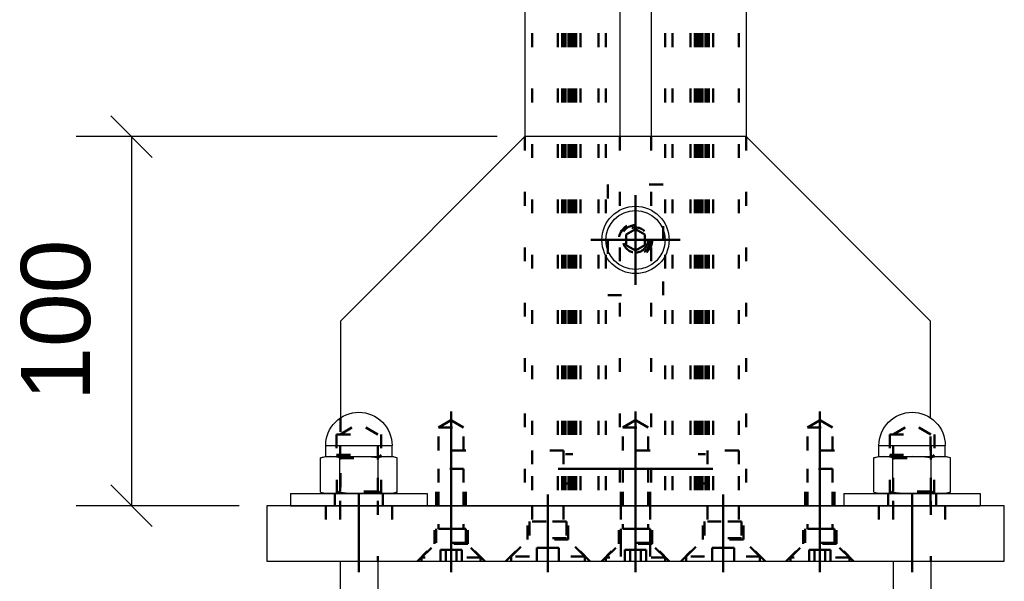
# Model space of a CAD drawing. Header units: millimetres. Extents: x -2 to 418, y -488 to -191.
# Tile 9 of 29: x 106 to 142, y -457 to -437. Entities that reach past the tile are written whole.
import ezdxf

# ---------------------------------------------------------------- set-up
doc = ezdxf.new("R2010")
doc.units = ezdxf.units.MM
doc.linetypes.add('DOT', pattern=[2, 0.5, -1.5])
doc.linetypes.add('STRICHPUNKT2', pattern=[18.5, 10, -4, 0.5, -4])
doc.layers.get('0').update_dxf_attribs({"linetype": 'CONTINUOUS'})
doc.layers.add('DIM49', color=4, linetype='CONTINUOUS')
doc.layers.add('TXT_DIM49', color=2, linetype='CONTINUOUS')
doc.layers.add('LE_ALL', color=7, linetype='CONTINUOUS', lineweight=50)
doc.styles.add('ARIAL', font='arial.ttf')

# ---------------------------------------------------------------- blocks, each defined once
blk = doc.blocks.new('Profiel 60x60_00952', base_point=(130.812, -262.996))
for p, q in [((132.279, -262.996), (132.279, -440.729)), ((124.279, -436.058), (124.279, -440.729)), ((127.712, -436.058), (127.712, -440.729)), ((128.846, -436.058), (128.846, -440.729))]:
    blk.add_line(p, q)
at = {"layer": 'LE_ALL', "color": 3, "linetype": 'DOT'}
for p, q in [((124.546, -262.996), (124.546, -454.062)), ((124.546, -262.996), (124.546, -454.062)), ((125.476, -262.996), (125.476, -454.062)), ((125.626, -262.996), (125.626, -454.062)), ((125.679, -262.996), (125.679, -454.062)), ((125.746, -262.996), (125.746, -454.062)), ((125.854, -262.996), (125.854, -454.062)), ((125.879, -262.996), (125.879, -454.062)), ((125.959, -262.996), (125.959, -454.062)), ((125.972, -262.996), (125.972, -454.062)), ((126.012, -262.996), (126.012, -454.062)), ((126.046, -262.996), (126.046, -454.062)), ((126.132, -262.996), (126.132, -454.062)), ((126.292, -262.996), (126.292, -454.062)), ((126.946, -262.996), (126.946, -454.062)), ((127.212, -262.996), (127.212, -454.062)), ((129.346, -262.996), (129.346, -454.062)), ((129.612, -262.996), (129.612, -454.062)), ((130.266, -262.996), (130.266, -454.062)), ((130.426, -262.996), (130.426, -454.062)), ((130.512, -262.996), (130.512, -454.062)), ((130.546, -262.996), (130.546, -454.062)), ((130.586, -262.996), (130.586, -454.062)), ((130.599, -262.996), (130.599, -454.062)), ((130.679, -262.996), (130.679, -454.062)), ((130.704, -262.996), (130.704, -454.062)), ((130.812, -262.996), (130.812, -454.062)), ((130.879, -262.996), (130.879, -454.062)), ((130.932, -262.996), (130.932, -454.062)), ((131.082, -262.996), (131.082, -454.062)), ((132.012, -262.996), (132.012, -454.062)), ((132.012, -262.996), (132.012, -454.062)), ((124.279, -440.729), (124.279, -454.062)), ((127.712, -440.729), (127.712, -454.062)), ((128.846, -440.729), (128.846, -454.062)), ((132.279, -440.729), (132.279, -454.062)), ((126.012, -452.195), (125.746, -452.195)), ((130.812, -452.195), (130.546, -452.195)), ((126.012, -453.262), (125.746, -453.262)), ((130.812, -453.262), (130.546, -453.262))]:
    blk.add_line(p, q, dxfattribs=at)
blk = doc.blocks.new('_00954', base_point=(131.079, -452.729))
at = {"layer": 'LE_ALL', "color": 1, "linetype": 'STRICHPUNKT2'}
blk.add_line((131.079, -452.729), (125.479, -452.729), dxfattribs=at)
blk = doc.blocks.new('_00953')
blk.add_blockref('_00954', (131.079, -452.729))
blk = doc.blocks.new('Profiel 60x60_00951')
for name, p in [('Profiel 60x60_00952', (130.812, -262.996)), ('_00953', (0, 0))]:
    blk.add_blockref(name, p)
blk = doc.blocks.new('Brede Strip 15x200_00957', base_point=(122.212, -455.445))
blk.add_lwpolyline([(141.612, -456.062), (141.612, -454.062), (114.946, -454.062), (114.946, -456.062)], close=True)
at = {"layer": 'LE_ALL', "color": 3, "linetype": 'DOT'}
for p, q in [((117.079, -454.062), (117.079, -456.062)), ((119.479, -454.062), (119.479, -456.062)), ((122.212, -455.445), (122.212, -454.062)), ((125.846, -455.28), (125.846, -454.062)), ((127.746, -454.062), (127.746, -454.901)), ((128.812, -454.062), (128.812, -454.901)), ((128.879, -455.445), (128.879, -454.062)), ((132.179, -455.28), (132.179, -454.062)), ((135.545, -455.445), (135.545, -454.062)), ((137.079, -454.062), (137.079, -456.062)), ((139.479, -454.062), (139.479, -456.062)), ((122.212, -455.445), (121.012, -455.445)), ((122.829, -456.062), (122.212, -455.445)), ((125.846, -455.28), (124.379, -455.28)), ((126.628, -456.062), (125.846, -455.28)), ((128.879, -455.445), (127.679, -455.445)), ((127.746, -455.401), (127.746, -456.062)), ((128.812, -455.401), (128.812, -456.062)), ((129.496, -456.062), (128.879, -455.445)), ((132.179, -455.28), (130.712, -455.28)), ((132.961, -456.062), (132.179, -455.28)), ((135.545, -455.445), (134.346, -455.445)), ((136.162, -456.062), (135.545, -455.445))]:
    blk.add_line(p, q, dxfattribs=at)
for points in [[(120.396, -456.062), (121.012, -455.445), (121.012, -454.062)], [(123.597, -456.062), (124.379, -455.28), (124.379, -454.062)], [(127.062, -456.062), (127.679, -455.445), (127.679, -454.062)], [(129.93, -456.062), (130.712, -455.28), (130.712, -454.062)], [(133.729, -456.062), (134.346, -455.445), (134.346, -454.062)]]:
    blk.add_lwpolyline(points, dxfattribs=at)
blk = doc.blocks.new('_00959', base_point=(138.279, -453.662))
at = {"layer": 'LE_ALL', "color": 1, "linetype": 'STRICHPUNKT2'}
for p, q in [((118.279, -453.662), (118.279, -456.462)), ((118.279, -453.662), (118.279, -456.462)), ((121.612, -456.462), (121.612, -453.662)), ((121.612, -456.462), (121.612, -453.662)), ((125.112, -456.462), (125.112, -453.662)), ((125.112, -456.462), (125.112, -453.662)), ((128.279, -456.462), (128.279, -453.662)), ((128.279, -456.462), (128.279, -453.662)), ((128.279, -453.795), (128.279, -456.329)), ((131.446, -456.462), (131.446, -453.662)), ((131.446, -456.462), (131.446, -453.662)), ((134.946, -456.462), (134.946, -453.662)), ((134.946, -456.462), (134.946, -453.662)), ((138.279, -453.662), (138.279, -456.462)), ((138.279, -453.662), (138.279, -456.462))]:
    blk.add_line(p, q, dxfattribs=at)
blk = doc.blocks.new('_00958')
blk.add_blockref('_00959', (138.279, -453.662))
blk = doc.blocks.new('Brede Strip 15x200_00956')
for name, p in [('_00958', (0, 0)), ('Brede Strip 15x200_00957', (122.212, -455.445))]:
    blk.add_blockref(name, p)
blk = doc.blocks.new('Carrosseriering M12 (ISO 7093 _ DIN 9021)_00963', base_point=(117.412, -454.062))
for p, q in [((115.812, -453.622), (120.746, -453.622)), ((115.812, -453.622), (115.812, -454.062)), ((120.746, -453.622), (120.746, -454.062)), ((115.812, -454.062), (120.746, -454.062))]:
    blk.add_line(p, q)
at = {"layer": 'LE_ALL', "color": 3, "linetype": 'DOT'}
for p, q in [((117.412, -454.062), (117.412, -453.622)), ((119.146, -454.062), (119.146, -453.622))]:
    blk.add_line(p, q, dxfattribs=at)
blk = doc.blocks.new('Carrosseriering M12 (ISO 7093 _ DIN 9021)_00962')
blk.add_blockref('Carrosseriering M12 (ISO 7093 _ DIN 9021)_00963', (117.412, -454.062))
blk = doc.blocks.new('Hoge dopmoer (DIN 1587)-M12_00965', base_point=(117.471, -452.222))
for p, q in [((117.079, -451.889), (119.479, -451.889)), ((119.665, -452.338), (119.479, -452.289)), ((119.665, -453.572), (119.665, -452.338)), ((116.893, -453.572), (117.079, -453.622)), ((117.24, -453.622), (117.079, -453.622)), ((119.318, -453.622), (118.279, -453.622)), ((119.479, -453.622), (119.318, -453.622)), ((119.665, -453.572), (119.479, -453.622))]:
    blk.add_line(p, q)
blk.add_lwpolyline([(117.079, -452.289), (117.079, -451.889, -0.414214), (118.279, -450.689, -0.414214), (119.479, -451.889)], format="xyb")
for points in [[(116.893, -453.572), (116.893, -452.338), (117.079, -452.289), (117.24, -452.289), (118.279, -452.289), (119.318, -452.289), (119.479, -452.289), (119.479, -451.889)], [(116.893, -453.572), (117.073, -453.61), (117.24, -453.622), (117.407, -453.61), (117.586, -453.572), (117.586, -452.338), (117.407, -452.301), (117.24, -452.289), (117.073, -452.301), (116.893, -452.338)], [(118.972, -453.572), (118.972, -452.338), (118.613, -452.301), (118.279, -452.289), (117.945, -452.301), (117.586, -452.338)], [(119.318, -452.289), (119.151, -452.301), (118.972, -452.338)], [(119.665, -452.338), (119.485, -452.301), (119.318, -452.289)], [(117.586, -453.572), (117.945, -453.61), (118.279, -453.622), (117.24, -453.622)], [(118.279, -453.622), (118.613, -453.61), (118.972, -453.572)], [(118.972, -453.572), (119.151, -453.61), (119.318, -453.622)], [(119.318, -453.622), (119.485, -453.61), (119.665, -453.572)]]:
    blk.add_lwpolyline(points)
at = {"layer": 'LE_ALL', "color": 3, "linetype": 'DOT'}
for p, q in [((117.599, -451.489), (118.279, -451.089)), ((118.959, -451.489), (118.279, -451.089)), ((117.471, -451.489), (119.087, -451.489)), ((117.471, -451.489), (117.471, -452.222)), ((119.087, -451.489), (119.087, -452.222)), ((117.471, -452.222), (119.087, -452.222)), ((117.479, -453.622), (117.479, -452.222)), ((119.079, -453.622), (119.079, -452.222))]:
    blk.add_line(p, q, dxfattribs=at)
blk = doc.blocks.new('GEWINDE_00967', base_point=(117.479, -453.622))
at = {"layer": 'LE_ALL', "color": 3, "linetype": 'DOT'}
for p, q in [((117.479, -453.622), (117.479, -452.222)), ((117.479, -452.222), (117.599, -452.342)), ((117.599, -453.553), (117.599, -452.342)), ((117.599, -452.342), (118.959, -452.342)), ((119.079, -452.222), (118.959, -452.342)), ((118.959, -453.553), (118.959, -452.342)), ((119.079, -453.622), (119.079, -452.222)), ((117.479, -453.622), (117.599, -453.553)), ((118.959, -453.553), (117.599, -453.553)), ((119.079, -453.622), (118.959, -453.553))]:
    blk.add_line(p, q, dxfattribs=at)
blk = doc.blocks.new('GEWINDE_00966')
blk.add_blockref('GEWINDE_00967', (117.479, -453.622))
blk = doc.blocks.new('Hoge dopmoer (DIN 1587)-M12_00964')
for name, p in [('Hoge dopmoer (DIN 1587)-M12_00965', (117.471, -452.222)), ('GEWINDE_00966', (0, 0))]:
    blk.add_blockref(name, p)
blk = doc.blocks.new('Draadstang-M12x140_00969', base_point=(117.599, -470.555))
for p, q in [((117.599, -456.062), (117.599, -470.555)), ((118.959, -456.062), (118.959, -470.555)), ((117.599, -470.555), (118.959, -470.555))]:
    blk.add_line(p, q)
at = {"layer": 'LE_ALL', "color": 3, "linetype": 'DOT'}
blk.add_line((118.959, -451.889), (118.959, -456.062), dxfattribs=at)
blk.add_lwpolyline([(117.599, -451.889), (117.599, -454.062), (117.599, -456.062)], dxfattribs=at)
blk = doc.blocks.new('Draadstang-M12x140_00968')
blk.add_blockref('Draadstang-M12x140_00969', (117.599, -470.555))
blk = doc.blocks.new('Montage_00961')
for name in ['Hoge dopmoer (DIN 1587)-M12_00964', 'Draadstang-M12x140_00968', 'Carrosseriering M12 (ISO 7093 _ DIN 9021)_00962']:
    blk.add_blockref(name, (0, 0))
blk = doc.blocks.new('Carrosseriering M12 (ISO 7093 _ DIN 9021)_00972', base_point=(137.412, -454.062))
for p, q in [((135.812, -453.622), (140.745, -453.622)), ((135.812, -453.622), (135.812, -454.062)), ((140.745, -453.622), (140.745, -454.062)), ((135.812, -454.062), (140.745, -454.062))]:
    blk.add_line(p, q)
at = {"layer": 'LE_ALL', "color": 3, "linetype": 'DOT'}
for p, q in [((137.412, -454.062), (137.412, -453.622)), ((139.145, -454.062), (139.145, -453.622))]:
    blk.add_line(p, q, dxfattribs=at)
blk = doc.blocks.new('Carrosseriering M12 (ISO 7093 _ DIN 9021)_00971')
blk.add_blockref('Carrosseriering M12 (ISO 7093 _ DIN 9021)_00972', (137.412, -454.062))
blk = doc.blocks.new('Hoge dopmoer (DIN 1587)-M12_00974', base_point=(137.471, -452.222))
for p, q in [((137.079, -451.889), (139.479, -451.889)), ((139.664, -452.338), (139.479, -452.289)), ((139.664, -453.572), (139.664, -452.338)), ((136.893, -453.572), (137.079, -453.622)), ((137.24, -453.622), (137.079, -453.622)), ((139.318, -453.622), (138.279, -453.622)), ((139.479, -453.622), (139.318, -453.622)), ((139.664, -453.572), (139.479, -453.622))]:
    blk.add_line(p, q)
blk.add_lwpolyline([(137.079, -452.289), (137.079, -451.889, -0.414214), (138.279, -450.689, -0.414214), (139.479, -451.889)], format="xyb")
for points in [[(136.893, -453.572), (136.893, -452.338), (137.079, -452.289), (137.24, -452.289), (138.279, -452.289), (139.318, -452.289), (139.479, -452.289), (139.479, -451.889)], [(136.893, -453.572), (137.073, -453.61), (137.24, -453.622), (137.406, -453.61), (137.586, -453.572), (137.586, -452.338), (137.406, -452.301), (137.24, -452.289), (137.073, -452.301), (136.893, -452.338)], [(138.972, -453.572), (138.972, -452.338), (138.613, -452.301), (138.279, -452.289), (137.945, -452.301), (137.586, -452.338)], [(139.318, -452.289), (139.151, -452.301), (138.972, -452.338)], [(139.664, -452.338), (139.485, -452.301), (139.318, -452.289)], [(137.586, -453.572), (137.945, -453.61), (138.279, -453.622), (137.24, -453.622)], [(138.279, -453.622), (138.613, -453.61), (138.972, -453.572)], [(138.972, -453.572), (139.151, -453.61), (139.318, -453.622)], [(139.318, -453.622), (139.485, -453.61), (139.664, -453.572)]]:
    blk.add_lwpolyline(points)
at = {"layer": 'LE_ALL', "color": 3, "linetype": 'DOT'}
for p, q in [((137.599, -451.489), (138.279, -451.089)), ((138.959, -451.489), (138.279, -451.089)), ((137.471, -451.489), (139.087, -451.489)), ((137.471, -451.489), (137.471, -452.222)), ((139.087, -451.489), (139.087, -452.222)), ((137.471, -452.222), (139.087, -452.222)), ((137.479, -453.622), (137.479, -452.222)), ((139.079, -453.622), (139.079, -452.222))]:
    blk.add_line(p, q, dxfattribs=at)
blk = doc.blocks.new('GEWINDE_00976', base_point=(137.479, -453.622))
at = {"layer": 'LE_ALL', "color": 3, "linetype": 'DOT'}
for p, q in [((137.479, -453.622), (137.479, -452.222)), ((137.479, -452.222), (137.599, -452.342)), ((137.599, -453.553), (137.599, -452.342)), ((137.599, -452.342), (138.959, -452.342)), ((139.079, -452.222), (138.959, -452.342)), ((138.959, -453.553), (138.959, -452.342)), ((139.079, -453.622), (139.079, -452.222)), ((137.479, -453.622), (137.599, -453.553)), ((138.959, -453.553), (137.599, -453.553)), ((139.079, -453.622), (138.959, -453.553))]:
    blk.add_line(p, q, dxfattribs=at)
blk = doc.blocks.new('GEWINDE_00975')
blk.add_blockref('GEWINDE_00976', (137.479, -453.622))
blk = doc.blocks.new('Hoge dopmoer (DIN 1587)-M12_00973')
for name, p in [('Hoge dopmoer (DIN 1587)-M12_00974', (137.471, -452.222)), ('GEWINDE_00975', (0, 0))]:
    blk.add_blockref(name, p)
blk = doc.blocks.new('Draadstang-M12x140_00978', base_point=(137.599, -470.555))
for p, q in [((137.599, -456.062), (137.599, -470.555)), ((138.959, -456.062), (138.959, -470.555)), ((137.599, -470.555), (138.959, -470.555))]:
    blk.add_line(p, q)
at = {"layer": 'LE_ALL', "color": 3, "linetype": 'DOT'}
blk.add_line((138.959, -451.889), (138.959, -456.062), dxfattribs=at)
blk.add_lwpolyline([(137.599, -451.889), (137.599, -454.062), (137.599, -456.062)], dxfattribs=at)
blk = doc.blocks.new('Draadstang-M12x140_00977')
blk.add_blockref('Draadstang-M12x140_00978', (137.599, -470.555))
blk = doc.blocks.new('Montage_00970')
for name in ['Hoge dopmoer (DIN 1587)-M12_00973', 'Draadstang-M12x140_00977', 'Carrosseriering M12 (ISO 7093 _ DIN 9021)_00971']:
    blk.add_blockref(name, (0, 0))
blk = doc.blocks.new('Montage voetplaat_00960')
for name in ['Montage_00961', 'Montage_00970']:
    blk.add_blockref(name, (0, 0))
blk = doc.blocks.new('Verzonken kopbout (DIN 7991_ISO 10642)-M10x30_00981', base_point=(130.879, -454.635))
at = {"layer": 'LE_ALL', "color": 3, "linetype": 'DOT'}
for p, q in [((130.879, -452.062), (130.879, -454.635)), ((132.012, -452.062), (130.879, -452.062)), ((132.012, -452.062), (132.012, -454.635)), ((130.779, -454.635), (130.779, -455.235)), ((132.112, -454.635), (130.779, -454.635)), ((130.879, -454.635), (132.012, -454.635)), ((132.112, -454.635), (132.112, -455.235)), ((130.112, -455.902), (130.779, -455.235)), ((131.046, -455.582), (131.046, -456.062)), ((131.446, -455.582), (131.446, -456.062)), ((131.846, -455.582), (131.846, -456.062)), ((130.112, -455.902), (130.112, -456.062)), ((132.779, -455.902), (130.112, -455.902)), ((132.779, -455.902), (132.779, -456.062))]:
    blk.add_line(p, q, dxfattribs=at)
for points in [[(132.779, -455.902), (132.112, -455.235), (130.779, -455.235)], [(131.846, -455.582), (131.446, -455.582), (131.046, -455.582)]]:
    blk.add_lwpolyline(points, dxfattribs=at)
blk = doc.blocks.new('Verzonken kopbout (DIN 7991_ISO 10642)-M10x30_00980')
blk.add_blockref('Verzonken kopbout (DIN 7991_ISO 10642)-M10x30_00981', (130.879, -454.635))
blk = doc.blocks.new('Verzonken kopbout (DIN 7991_ISO 10642)-M10x30_00985', base_point=(124.546, -454.635))
at = {"layer": 'LE_ALL', "color": 3, "linetype": 'DOT'}
for p, q in [((124.546, -452.062), (124.546, -454.635)), ((125.679, -452.062), (124.546, -452.062)), ((125.679, -452.062), (125.679, -454.635)), ((124.446, -454.635), (124.446, -455.235)), ((125.779, -454.635), (124.446, -454.635)), ((124.546, -454.635), (125.679, -454.635)), ((125.779, -454.635), (125.779, -455.235)), ((123.779, -455.902), (124.446, -455.235)), ((124.712, -455.582), (124.712, -456.062)), ((125.112, -455.582), (125.112, -456.062)), ((125.512, -455.582), (125.512, -456.062)), ((123.779, -455.902), (123.779, -456.062)), ((126.446, -455.902), (123.779, -455.902)), ((126.446, -455.902), (126.446, -456.062))]:
    blk.add_line(p, q, dxfattribs=at)
for points in [[(126.446, -455.902), (125.779, -455.235), (124.446, -455.235)], [(125.512, -455.582), (125.112, -455.582), (124.712, -455.582)]]:
    blk.add_lwpolyline(points, dxfattribs=at)
blk = doc.blocks.new('Verzonken kopbout (DIN 7991_ISO 10642)-M10x30_00984')
blk.add_blockref('Verzonken kopbout (DIN 7991_ISO 10642)-M10x30_00985', (124.546, -454.635))
blk = doc.blocks.new('Montage voetplaat_00979')
for name in ['Verzonken kopbout (DIN 7991_ISO 10642)-M10x30_00984', 'Verzonken kopbout (DIN 7991_ISO 10642)-M10x30_00980']:
    blk.add_blockref(name, (0, 0))
blk = doc.blocks.new('Voetplaat + montage_00955')
for name in ['Montage voetplaat_00960', 'Montage voetplaat_00979', 'Brede Strip 15x200_00956']:
    blk.add_blockref(name, (0, 0))
blk = doc.blocks.new('_D18', base_point=(108.561, -450.275))
at = {"layer": 'DIM49', "color": 1}
for p, q in [((110.811, -441.479), (109.311, -439.979)), ((123.279, -440.729), (108.061, -440.729)), ((110.061, -440.729), (110.061, -454.062)), ((109.311, -453.312), (110.811, -454.812)), ((113.946, -454.062), (108.061, -454.062))]:
    blk.add_line(p, q, dxfattribs=at)
at = {"layer": 'TXT_DIM49', "style": 'ARIAL'}
blk.add_text('100', height=2.5, rotation=90.0002, dxfattribs=at).set_placement((108.561, -450.275))
blk = doc.blocks.new('Plaatwerk D_ 12_00990', base_point=(122.146, -452.062))
for p, q in [((117.612, -447.395), (117.612, -450.891)), ((138.945, -450.891), (138.945, -447.395)), ((120.746, -454.062), (135.812, -454.062))]:
    blk.add_line(p, q)
blk.add_lwpolyline([(138.945, -447.395), (132.279, -440.729), (124.279, -440.729), (117.612, -447.395)])
blk.add_circle((128.279, -444.462), 1.217)
at = {"layer": 'LE_ALL', "color": 3, "linetype": 'DOT'}
for p, q in [((117.612, -450.891), (117.612, -454.062)), ((121.159, -451.235), (121.612, -450.974)), ((127.826, -451.235), (128.279, -450.974)), ((134.492, -451.235), (134.946, -450.974)), ((138.945, -454.062), (138.945, -450.891)), ((121.159, -451.235), (122.066, -451.235)), ((121.159, -452.062), (121.159, -451.235)), ((127.826, -451.235), (128.732, -451.235)), ((127.826, -452.062), (127.826, -451.235)), ((134.492, -451.235), (135.399, -451.235)), ((134.492, -452.062), (134.492, -451.235)), ((122.146, -452.062), (121.079, -452.062)), ((121.079, -454.062), (121.079, -452.062)), ((122.146, -454.062), (122.146, -452.062)), ((128.812, -452.062), (127.746, -452.062)), ((127.746, -454.062), (127.746, -452.062)), ((128.812, -454.062), (128.812, -452.062)), ((135.479, -452.062), (134.412, -452.062)), ((134.412, -454.062), (134.412, -452.062)), ((135.479, -454.062), (135.479, -452.062))]:
    blk.add_line(p, q, dxfattribs=at)
for points in [[(122.066, -452.062), (122.066, -451.235), (121.612, -450.974)], [(128.732, -452.062), (128.732, -451.235), (128.279, -450.974)], [(135.399, -452.062), (135.399, -451.235), (134.946, -450.974)]]:
    blk.add_lwpolyline(points, dxfattribs=at)
blk.add_circle((128.279, -444.462), 0.6, dxfattribs=at)
blk.add_blockref('_D18', (108.561, -450.275))
blk = doc.blocks.new('_00992', base_point=(128.279, -444.462))
at = {"layer": 'LE_ALL', "color": 1, "linetype": 'STRICHPUNKT2'}
for p, q in [((128.279, -444.462), (128.279, -442.845)), ((128.279, -444.462), (128.279, -443.462)), ((128.279, -444.462), (126.662, -444.462)), ((128.279, -444.462), (127.279, -444.462)), ((128.279, -444.462), (128.279, -446.079)), ((128.279, -444.462), (129.896, -444.462)), ((128.279, -444.462), (128.279, -445.462)), ((128.279, -444.462), (129.279, -444.462)), ((121.612, -454.329), (121.612, -450.661)), ((128.279, -454.329), (128.279, -450.661)), ((134.946, -454.329), (134.946, -450.661))]:
    blk.add_line(p, q, dxfattribs=at)
blk = doc.blocks.new('_00991')
blk.add_blockref('_00992', (128.279, -444.462))
blk = doc.blocks.new('DIN 76-M8_00994', base_point=(122.066, -454.062))
at = {"layer": 'LE_ALL', "color": 3, "linetype": 'DOT'}
for p, q in [((122.146, -452.062), (121.079, -452.062)), ((121.079, -454.062), (121.079, -452.062)), ((121.159, -454.062), (121.159, -452.062)), ((122.066, -454.062), (122.066, -452.062)), ((122.146, -454.062), (122.146, -452.062)), ((128.812, -452.062), (127.746, -452.062)), ((127.746, -454.062), (127.746, -452.062)), ((127.826, -454.062), (127.826, -452.062)), ((128.732, -454.062), (128.732, -452.062)), ((128.812, -454.062), (128.812, -452.062)), ((135.479, -452.062), (134.412, -452.062)), ((134.412, -454.062), (134.412, -452.062)), ((134.492, -454.062), (134.492, -452.062)), ((135.399, -454.062), (135.399, -452.062)), ((135.479, -454.062), (135.479, -452.062))]:
    blk.add_line(p, q, dxfattribs=at)
blk = doc.blocks.new('DIN 76-M8_00993')
blk.add_blockref('DIN 76-M8_00994', (122.066, -454.062))
blk = doc.blocks.new('Plaatwerk D_ 12_00989')
for name, p in [('Plaatwerk D_ 12_00990', (122.146, -452.062)), ('_00991', (0, 0)), ('DIN 76-M8_00993', (0, 0))]:
    blk.add_blockref(name, p)
blk = doc.blocks.new('_00998', base_point=(128.279, -444.462))
at = {"layer": 'LE_ALL', "color": 1, "linetype": 'STRICHPUNKT2'}
for p, q in [((128.279, -444.462), (128.279, -442.845)), ((128.279, -444.462), (128.279, -443.462)), ((128.279, -444.462), (126.662, -444.462)), ((128.279, -444.462), (127.279, -444.462)), ((128.279, -444.462), (128.279, -446.079)), ((128.279, -444.462), (129.896, -444.462)), ((128.279, -444.462), (128.279, -445.462)), ((128.279, -444.462), (129.279, -444.462)), ((121.612, -454.329), (121.612, -450.661)), ((128.279, -454.329), (128.279, -450.661)), ((134.946, -454.329), (134.946, -450.661))]:
    blk.add_line(p, q, dxfattribs=at)
blk = doc.blocks.new('_00997')
blk.add_blockref('_00998', (128.279, -444.462))
blk = doc.blocks.new('Plaatwerk D_ 12_00995')
blk.add_blockref('_00997', (0, 0))
blk = doc.blocks.new('Verzonken kopbout (DIN 7991_ISO 10642)-M8x25_01001', base_point=(134.492, -454.901))
at = {"layer": 'LE_ALL', "color": 3, "linetype": 'DOT'}
for p, q in [((134.492, -452.729), (134.492, -454.901)), ((135.399, -452.729), (134.492, -452.729)), ((135.399, -452.729), (135.399, -454.901)), ((134.412, -454.901), (134.412, -455.401)), ((135.479, -454.901), (134.412, -454.901)), ((134.492, -454.901), (135.399, -454.901)), ((135.479, -454.901), (135.479, -455.401)), ((133.879, -455.934), (134.412, -455.401)), ((133.879, -455.934), (133.879, -456.062)), ((136.012, -455.934), (133.879, -455.934)), ((134.561, -455.662), (134.561, -456.062)), ((134.753, -455.662), (134.753, -456.062)), ((135.138, -455.662), (135.138, -456.062)), ((135.33, -455.662), (135.33, -456.062)), ((136.012, -455.934), (136.012, -456.062))]:
    blk.add_line(p, q, dxfattribs=at)
for points in [[(136.012, -455.934), (135.479, -455.401), (134.412, -455.401)], [(135.33, -455.662), (135.138, -455.662), (134.753, -455.662), (134.561, -455.662)]]:
    blk.add_lwpolyline(points, dxfattribs=at)
blk = doc.blocks.new('Verzonken kopbout (DIN 7991_ISO 10642)-M8x25_01000')
blk.add_blockref('Verzonken kopbout (DIN 7991_ISO 10642)-M8x25_01001', (134.492, -454.901))
blk = doc.blocks.new('Verzonken kopbout (DIN 7991_ISO 10642)-M8x25_01003', base_point=(127.826, -454.901))
at = {"layer": 'LE_ALL', "color": 3, "linetype": 'DOT'}
for p, q in [((127.826, -452.729), (127.826, -454.901)), ((128.732, -452.729), (127.826, -452.729)), ((128.732, -452.729), (128.732, -454.901)), ((127.746, -454.901), (127.746, -455.401)), ((128.812, -454.901), (127.746, -454.901)), ((127.826, -454.901), (128.732, -454.901)), ((128.812, -454.901), (128.812, -455.401)), ((127.212, -455.934), (127.746, -455.401)), ((127.212, -455.934), (127.212, -456.062)), ((129.346, -455.934), (127.212, -455.934)), ((127.894, -455.662), (127.894, -456.062)), ((128.086, -455.662), (128.086, -456.062)), ((128.471, -455.662), (128.471, -456.062)), ((128.664, -455.662), (128.664, -456.062)), ((129.346, -455.934), (129.346, -456.062))]:
    blk.add_line(p, q, dxfattribs=at)
for points in [[(129.346, -455.934), (128.812, -455.401), (127.746, -455.401)], [(128.664, -455.662), (128.471, -455.662), (128.086, -455.662), (127.894, -455.662)]]:
    blk.add_lwpolyline(points, dxfattribs=at)
blk = doc.blocks.new('Verzonken kopbout (DIN 7991_ISO 10642)-M8x25_01002')
blk.add_blockref('Verzonken kopbout (DIN 7991_ISO 10642)-M8x25_01003', (127.826, -454.901))
blk = doc.blocks.new('Verzonken kopbout (DIN 7991_ISO 10642)-M8x25_01005', base_point=(121.159, -454.901))
at = {"layer": 'LE_ALL', "color": 3, "linetype": 'DOT'}
for p, q in [((121.159, -452.729), (121.159, -454.901)), ((122.066, -452.729), (121.159, -452.729)), ((122.066, -452.729), (122.066, -454.901)), ((121.079, -454.901), (121.079, -455.401)), ((122.146, -454.901), (121.079, -454.901)), ((121.159, -454.901), (122.066, -454.901)), ((122.146, -454.901), (122.146, -455.401)), ((120.546, -455.934), (121.079, -455.401)), ((120.546, -455.934), (120.546, -456.062)), ((122.679, -455.934), (120.546, -455.934)), ((121.227, -455.662), (121.227, -456.062)), ((121.42, -455.662), (121.42, -456.062)), ((121.805, -455.662), (121.805, -456.062)), ((121.997, -455.662), (121.997, -456.062)), ((122.679, -455.934), (122.679, -456.062))]:
    blk.add_line(p, q, dxfattribs=at)
for points in [[(122.679, -455.934), (122.146, -455.401), (121.079, -455.401)], [(121.997, -455.662), (121.805, -455.662), (121.42, -455.662), (121.227, -455.662)]]:
    blk.add_lwpolyline(points, dxfattribs=at)
blk = doc.blocks.new('Verzonken kopbout (DIN 7991_ISO 10642)-M8x25_01004')
blk.add_blockref('Verzonken kopbout (DIN 7991_ISO 10642)-M8x25_01005', (121.159, -454.901))
blk = doc.blocks.new('Montage_00999')
for name in ['Verzonken kopbout (DIN 7991_ISO 10642)-M8x25_01004', 'Verzonken kopbout (DIN 7991_ISO 10642)-M8x25_01002', 'Verzonken kopbout (DIN 7991_ISO 10642)-M8x25_01000']:
    blk.add_blockref(name, (0, 0))
blk = doc.blocks.new('1011 Moerblok M8_01015', base_point=(129.279, -446.462))
at = {"layer": 'LE_ALL', "color": 3, "linetype": 'DOT'}
blk.add_lwpolyline([(129.279, -446.462), (129.279, -442.462), (127.279, -442.462), (127.279, -446.462)], close=True, dxfattribs=at)
blk = doc.blocks.new('_01017', base_point=(128.279, -444.462))
at = {"layer": 'LE_ALL', "color": 1, "linetype": 'STRICHPUNKT2'}
for q in [(128.279, -443.662), (128.279, -443.662), (127.479, -444.462), (127.479, -444.462), (128.279, -445.262), (129.079, -444.462), (128.279, -445.262), (129.079, -444.462)]:
    blk.add_line((128.279, -444.462), q, dxfattribs=at)
blk = doc.blocks.new('_01016')
blk.add_blockref('_01017', (128.279, -444.462))
blk = doc.blocks.new('1011 Moerblok M8_01014')
for name, p in [('1011 Moerblok M8_01015', (129.279, -446.462)), ('_01016', (0, 0))]:
    blk.add_blockref(name, p)
blk = doc.blocks.new('Verzonken kopbout (DIN 7991_ISO 10642)-M8x20_01019', base_point=(127.826, -444.462))
blk.add_lwpolyline([(127.946, -444.269), (127.946, -444.654), (128.279, -444.847), (128.612, -444.654), (128.612, -444.269), (128.279, -444.077)], close=True)
blk.add_circle((128.279, -444.462), 1.067)
at = {"layer": 'LE_ALL', "color": 3, "linetype": 'DOT'}
for radius in [0.533, 0.453]:
    blk.add_circle((128.279, -444.462), radius, dxfattribs=at)
blk = doc.blocks.new('GEWINDE_01021', base_point=(127.841, -444.58))
at = {"layer": 'LE_ALL', "color": 3, "linetype": 'DOT'}
blk.add_lwpolyline([(127.841, -444.58, 0.339113), (128.279, -444.915, 1.140985), (128.161, -444.024)], format="xyb", dxfattribs=at)
blk = doc.blocks.new('GEWINDE_01020')
blk.add_blockref('GEWINDE_01021', (127.841, -444.58))
blk = doc.blocks.new('Verzonken kopbout (DIN 7991_ISO 10642)-M8x20_01018')
for name, p in [('Verzonken kopbout (DIN 7991_ISO 10642)-M8x20_01019', (127.826, -444.462)), ('GEWINDE_01020', (0, 0))]:
    blk.add_blockref(name, p)
blk = doc.blocks.new('Montage baluster_01013')
for name in ['1011 Moerblok M8_01014', 'Verzonken kopbout (DIN 7991_ISO 10642)-M8x20_01018']:
    blk.add_blockref(name, (0, 0))
blk = doc.blocks.new('_01025', base_point=(128.279, -444.462))
at = {"layer": 'LE_ALL', "color": 1, "linetype": 'STRICHPUNKT2'}
for q in [(128.279, -443.662), (128.279, -443.662), (127.479, -444.462), (127.479, -444.462), (128.279, -445.262), (129.079, -444.462), (128.279, -445.262), (129.079, -444.462)]:
    blk.add_line((128.279, -444.462), q, dxfattribs=at)
blk = doc.blocks.new('_01024')
blk.add_blockref('_01025', (128.279, -444.462))
blk = doc.blocks.new('1011 Moerblok M8_01023')
blk.add_blockref('_01024', (0, 0))
blk = doc.blocks.new('Verzonken kopbout (DIN 7991_ISO 10642)-M8x20_01027', base_point=(128.612, -444.269))
at = {"layer": 'LE_ALL', "color": 3, "linetype": 'DOT'}
blk.add_lwpolyline([(128.612, -444.269), (128.612, -444.654), (128.279, -444.847), (127.946, -444.654), (127.946, -444.269), (128.279, -444.077)], close=True, dxfattribs=at)
blk = doc.blocks.new('Verzonken kopbout (DIN 7991_ISO 10642)-M8x20_01026')
blk.add_blockref('Verzonken kopbout (DIN 7991_ISO 10642)-M8x20_01027', (128.612, -444.269))
blk = doc.blocks.new('Montage baluster_01022')
for name in ['1011 Moerblok M8_01023', 'Verzonken kopbout (DIN 7991_ISO 10642)-M8x20_01026']:
    blk.add_blockref(name, (0, 0))
blk = doc.blocks.new('Schoren + montage_00988')
for name in ['Plaatwerk D_ 12_00989', 'Montage baluster_01013', 'Plaatwerk D_ 12_00995', 'Montage baluster_01022', 'Montage_00999']:
    blk.add_blockref(name, (0, 0))
blk = doc.blocks.new('Tussenkoker_00950')
for name in ['Profiel 60x60_00951', 'Schoren + montage_00988', 'Voetplaat + montage_00955']:
    blk.add_blockref(name, (0, 0))
blk = doc.blocks.new('_A3D0045_00949')
blk.add_blockref('Tussenkoker_00950', (0, 0))
blk = doc.blocks.new('_ANS0045_00948')
blk.add_blockref('_A3D0045_00949', (0, 0))

msp = doc.modelspace()

# ---------------------------------------------------------------- block references
msp.add_blockref('_ANS0045_00948', (0, 0))

doc.saveas('drawing.dxf')
